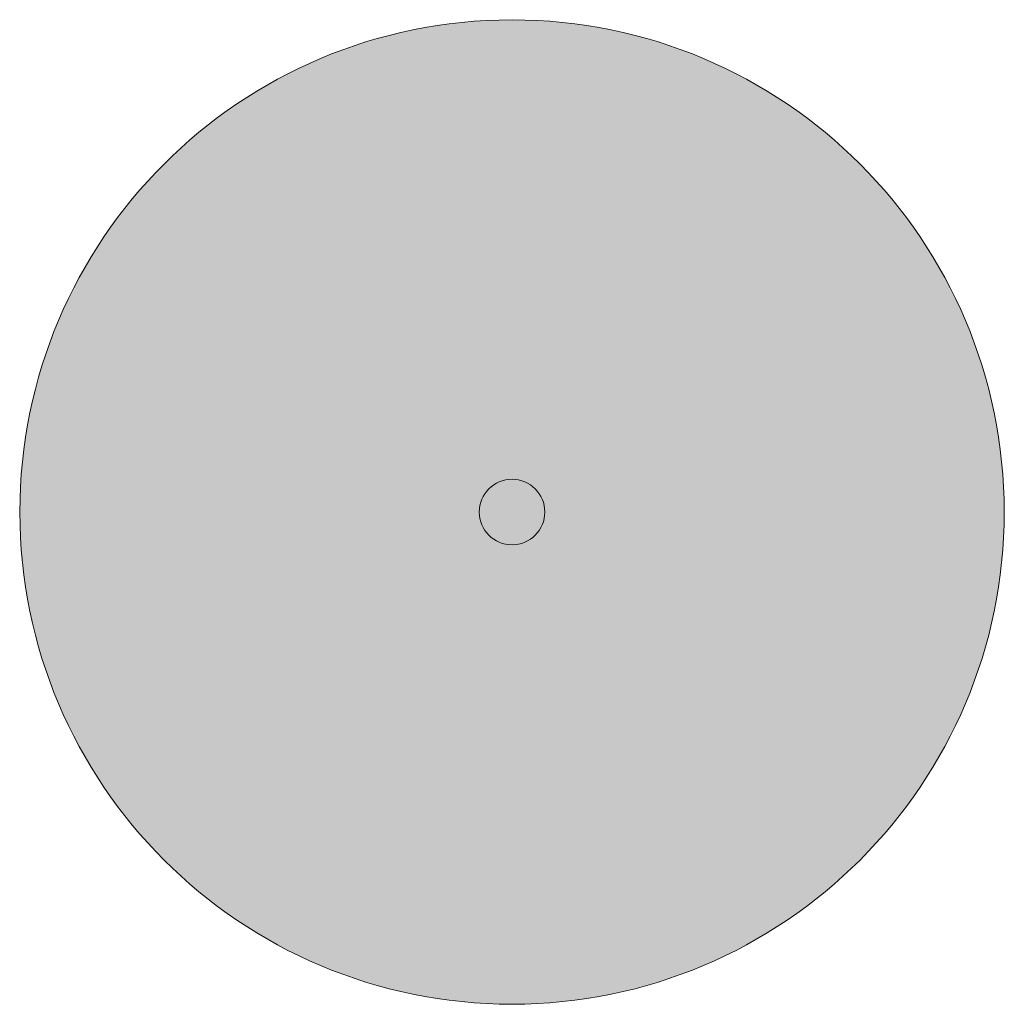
# Model space of a CAD drawing. Header units: millimetres. Extents: x 4385 to 11928, y 17253 to 36963.
# Tile 256 of 256: x 11926.59 to 11928.09, y 36961.59 to 36963.09. Entities that reach past the tile are written whole.
import ezdxf

# ---------------------------------------------------------------- set-up
doc = ezdxf.new("R2010")
doc.units = ezdxf.units.MM
doc.layers.add('ОЗЕЛ_Ботаническая_Р$0$ОЗЕЛ_растительность', color=7, linetype='Continuous', lineweight=5, true_color=0x000000)
doc.layers.add('ОЗЕЛ_Ботаническая_Р$0$ОЗЕЛ_растительность_кустарники', color=7, linetype='Continuous', lineweight=5, true_color=0x000000)
doc.layers.add('ОЗЕЛ_Ботаническая_Р$0$ОЗЕЛ_растительность_заливка', color=7, linetype='Continuous', lineweight=0, true_color=0x000000, transparency=0.2)

# ---------------------------------------------------------------- blocks, each defined once
blk = doc.blocks.new('ОЗЕЛ_Ботаническая_Р$0$Дерен_белый_Ауреа')
at = {"layer": 'ОЗЕЛ_Ботаническая_Р$0$ОЗЕЛ_растительность', "transparency": 33554687}
h = blk.add_hatch(color=256, dxfattribs=at)
h.dxf.hatch_style = 1
edge = h.paths.add_edge_path()
edge.add_arc((0, 0), 50, 0, 360)
at = {"layer": 'ОЗЕЛ_Ботаническая_Р$0$ОЗЕЛ_растительность_заливка', "true_color": 0xbfba44, "transparency": 33554559}
h = blk.add_hatch(color=43, dxfattribs=at)
h.dxf.hatch_style = 1
edge = h.paths.add_edge_path()
edge.add_arc((0, 0), 750, 0, 360)
at = {"layer": 'ОЗЕЛ_Ботаническая_Р$0$ОЗЕЛ_растительность'}
for radius in [750, 50]:
    blk.add_circle((0, 0), radius, dxfattribs=at)
blk = doc.blocks.new('ОЗЕЛ_Ботаническая_Р')
at = {"layer": 'ОЗЕЛ_Ботаническая_Р$0$ОЗЕЛ_растительность_кустарники', "xscale": 0.001, "yscale": 0.001, "zscale": 0.001}
blk.add_blockref('ОЗЕЛ_Ботаническая_Р$0$Дерен_белый_Ауреа', (11927.3393, 36962.338), dxfattribs=at)

msp = doc.modelspace()

# ---------------------------------------------------------------- block references
msp.add_blockref('ОЗЕЛ_Ботаническая_Р', (0, 0))

doc.saveas('drawing.dxf')
